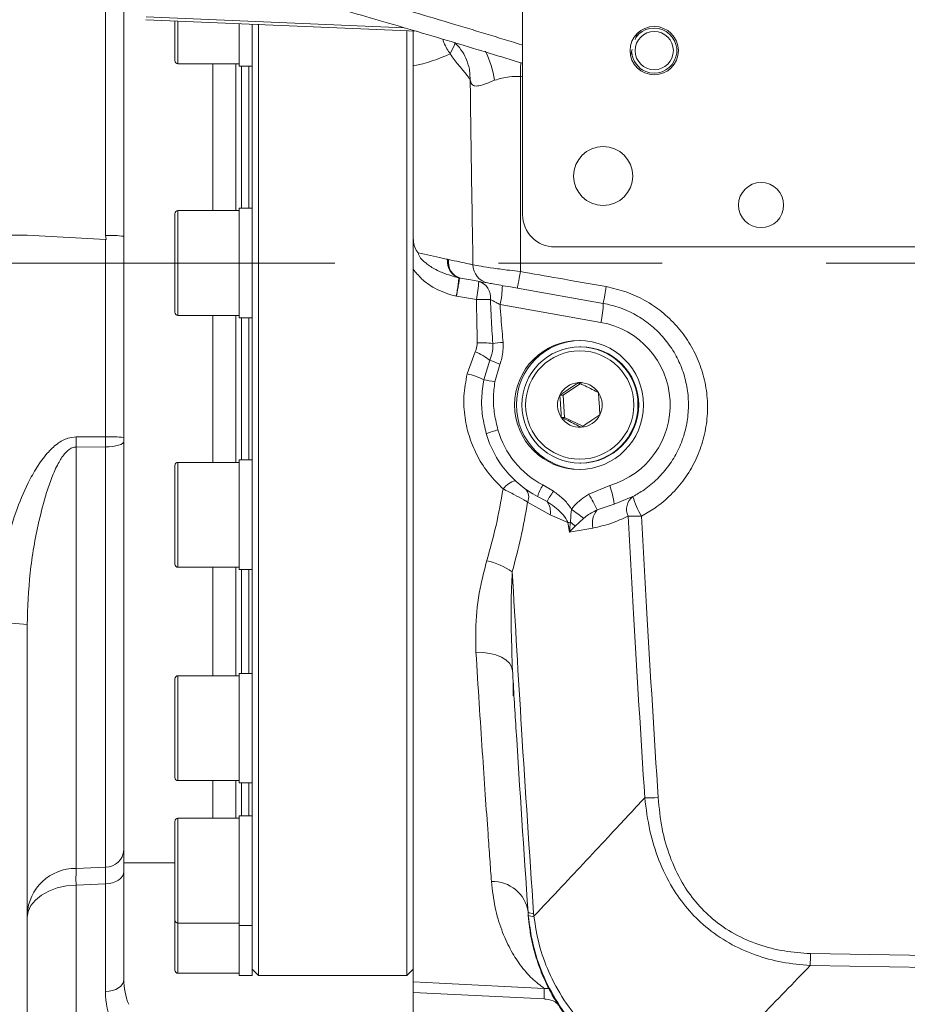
# Model space of a CAD drawing. Header units: millimetres. Extents: x 0 to 8410, y 0 to 5940.
# Tile 131 of 179: x 5280 to 5418, y 3963 to 4116. Entities that reach past the tile are written whole.
import ezdxf

# ---------------------------------------------------------------- set-up
doc = ezdxf.new("R2010")
doc.units = ezdxf.units.MM
doc.header["$LTSCALE"] = 10
doc.linetypes.add('CENTERX2', pattern=[20.32, 12.7, -2.54, 2.54, -2.54])

msp = doc.modelspace()

# ---------------------------------------------------------------- linework, layer by layer
at = {"color": 7, "linetype": 'Continuous', "lineweight": 0}
for p, q in [((5357.87, 4154.87), (5357.87, 4085.37)), ((5296, 4117.87), (5296, 4082.02)), ((5299.43, 4115.61), (5341.4, 4113.84)), ((5303.9, 4109.27), (5303.9, 4115.4)), ((5313.9, 4109.05), (5313.9, 4114.97)), ((5315.9, 4082.01), (5315.9, 4114.93)), ((5316.9, 4114.92), (5316.9, 4077.87)), ((5339.9, 3967.37), (5339.9, 4113.93)), ((5340.9, 4108.45), (5340.9, 4113.92)), ((5313.9, 4108.4), (5313.9, 4109.05)), ((5304.4, 4108.77), (5313.9, 4108.77)), ((5309.8, 4086.01), (5309.8, 4108.77)), ((5313.4, 4086.01), (5313.4, 4108.77)), ((5313.9, 4108.4), (5315.9, 4108.4)), ((5314.27, 4086.37), (5314.27, 4108.4)), ((5340.9, 4081.71), (5340.9, 4108.45)), ((5349.53, 4108.34), (5349.47, 4108.58)), ((5313.9, 4086.01), (5304.4, 4086.01)), ((5315.9, 4086.37), (5313.9, 4086.37)), ((5313.9, 4069.37), (5313.9, 4086.37)), ((5303.9, 4070.24), (5303.9, 4085.51)), ((5293.16, 4081.52), (5281, 4082.18)), ((5296, 4082.02), (5296, 4050.81)), ((5315.9, 4073.73), (5315.9, 4082.01)), ((5362.87, 4080.37), (5458.87, 4080.37)), ((5316.9, 4077.87), (5316.9, 3967.37)), ((5340.9, 3966.4), (5340.9, 4076.92)), ((5370.38, 4071.63), (5357.07, 4073.98)), ((5315.9, 4039.83), (5315.9, 4073.73)), ((5304.4, 4069.74), (5313.9, 4069.74)), ((5309.8, 4046.97), (5309.8, 4069.74)), ((5313.4, 4046.97), (5313.4, 4069.74)), ((5313.9, 4069.37), (5315.9, 4069.37)), ((5314.27, 4047.34), (5314.27, 4069.37)), ((5366.9, 4064.87), (5366.78, 4064.87)), ((5366.83, 4059.18), (5364.17, 4057.41)), ((5364.17, 4057.41), (5363.65, 4057.41)), ((5364.17, 4057.41), (5364.39, 4053.95)), ((5364.39, 4053.95), (5363.87, 4053.95)), ((5364.39, 4053.95), (5367.19, 4052.56)), ((5296, 4050.81), (5296, 4050.19)), ((5296, 4050.19), (5296, 3986.87)), ((5303.9, 4045.89), (5303.9, 4046.47)), ((5313.9, 4046.97), (5304.4, 4046.97)), ((5315.9, 4047.34), (5313.9, 4047.34)), ((5313.9, 4030.34), (5313.9, 4047.34)), ((5366.78, 4046.87), (5366.9, 4046.87)), ((5303.9, 4031.2), (5303.9, 4045.89)), ((5372.06, 4040.5), (5374.99, 4041.68)), ((5315.9, 4032.17), (5315.9, 4039.83)), ((5315.9, 4003.43), (5315.9, 4032.17)), ((5304.4, 4030.7), (5313.9, 4030.7)), ((5309.8, 4013.88), (5309.8, 4030.7)), ((5313.4, 4013.88), (5313.4, 4030.7)), ((5313.9, 4030.34), (5315.9, 4030.34)), ((5314.27, 4014.25), (5314.27, 4030.34)), ((5281, 4021.8), (5281, 3910.52)), ((5315.9, 4014.25), (5313.9, 4014.25)), ((5313.9, 3997.25), (5313.9, 4014.25)), ((5303.9, 4011.14), (5303.9, 4013.38)), ((5313.9, 4013.88), (5304.4, 4013.88)), ((5356.4, 4012.94), (5356.4, 4010.75)), ((5303.9, 3998.11), (5303.9, 4011.14)), ((5315.9, 3997.57), (5315.9, 4003.43)), ((5304.4, 3997.61), (5313.9, 3997.61)), ((5309.8, 3991.77), (5309.8, 3997.61)), ((5313.4, 3991.77), (5313.4, 3997.61)), ((5315.9, 3978.36), (5315.9, 3997.57)), ((5313.9, 3997.25), (5315.9, 3997.25)), ((5314.27, 3992.14), (5314.27, 3997.25)), ((5313.9, 3991.77), (5304.4, 3991.77)), ((5315.9, 3992.14), (5313.9, 3992.14)), ((5313.9, 3975.14), (5313.9, 3992.14)), ((5303.9, 3986.56), (5303.9, 3991.27)), ((5303.9, 3976), (5303.9, 3986.56)), ((5296, 3984.88), (5303.9, 3984.88)), ((5296, 3983.51), (5296, 3966.78)), ((5315.9, 3975.14), (5315.9, 3978.36)), ((5358.75, 3976.73), (5358.71, 3977.23)), ((5303.9, 3968.24), (5303.9, 3975.87)), ((5304.4, 3975.5), (5313.9, 3975.5)), ((5313.9, 3975.14), (5315.9, 3975.14)), ((5313.9, 3967.37), (5313.9, 3975.14)), ((5315.9, 3968.45), (5315.9, 3975.14)), ((5304.4, 3967.74), (5313.9, 3967.74)), ((5313.9, 3967.37), (5315.9, 3967.37)), ((5315.9, 3968.37), (5316.9, 3967.37)), ((5315.9, 3967.37), (5315.9, 3968.37)), ((5316.9, 3967.37), (5339.9, 3967.37)), ((5339.9, 3967.37), (5340.9, 3968.37)), ((5340.9, 3964.77), (5340.9, 3952.07))]:
    msp.add_line(p, q, dxfattribs=at)
at = {"color": 8, "linetype": 'Continuous', "lineweight": 0}
for p, q in [((5293.16, 4082.15), (5293.16, 4126.4)), ((5299.46, 4116.05), (5339.5, 4114.36)), ((5304.4, 4115.37), (5304.4, 4108.77)), ((5315.4, 4086.37), (5315.4, 4108.4)), ((5357.87, 4106.78), (5357.52, 4106.79)), ((5304.4, 4086.01), (5304.4, 4069.74)), ((5266, 4082.21), (5281, 4082.18)), ((5293.16, 4050.94), (5293.16, 4081.52)), ((5346.23, 4078.46), (5346.37, 4078.43)), ((5348.21, 4075.54), (5348.05, 4075.56)), ((5350.7, 4072.23), (5347.6, 4072.76)), ((5370.02, 4068.67), (5354.37, 4071.43)), ((5315.4, 4047.34), (5315.4, 4069.37)), ((5349.27, 4060.7), (5350.53, 4064.13)), ((5351.85, 4059.79), (5352.81, 4062.81)), ((5354.33, 4062.17), (5353.56, 4059.48)), ((5288.59, 4050.91), (5293.16, 4050.94)), ((5293.16, 4049.37), (5293.16, 4050.94)), ((5293.16, 4049.37), (5288.59, 4049.35)), ((5288.59, 4049.35), (5288.59, 3984)), ((5293.16, 3984.2), (5293.16, 4049.37)), ((5304.4, 4046.97), (5304.4, 4046.35)), ((5304.4, 4046.35), (5304.4, 4030.7)), ((5361.01, 4043.47), (5362.66, 4042.49)), ((5368.14, 4042.02), (5371.38, 4043.39)), ((5361.66, 4040.88), (5360.19, 4041.69)), ((5362.14, 4038.82), (5358.65, 4040.8)), ((5372.06, 4040.5), (5369.44, 4039.59)), ((5364.89, 4037.62), (5362.14, 4038.82)), ((5365.15, 4036.15), (5364.89, 4037.62)), ((5367.36, 4038.29), (5366.02, 4037.07)), ((5315.4, 4014.25), (5315.4, 4030.34)), ((5304.4, 4013.88), (5304.4, 4011.5)), ((5304.4, 4011.5), (5304.4, 3997.61)), ((5315.4, 3992.14), (5315.4, 3997.25)), ((5304.4, 3991.77), (5304.4, 3986.75)), ((5304.4, 3986.75), (5304.4, 3975.5)), ((5288.59, 3984), (5293.16, 3984.2)), ((5293.16, 3981.61), (5288.59, 3981.42)), ((5288.59, 3981.42), (5288.59, 3959.77)), ((5293.16, 3964.89), (5293.16, 3981.61)), ((5359.58, 3977.04), (5359.62, 3976.58)), ((5304.4, 3975.5), (5304.4, 3967.74)), ((5402.55, 3970.79), (5437.2, 3970.19)), ((5437.2, 3968.33), (5402.49, 3968.93)), ((5361.2, 3963.76), (5340.9, 3964.77))]:
    msp.add_line(p, q, dxfattribs=at)
at = {"color": 7, "linetype": 'CENTERX2', "lineweight": 0}
msp.add_line((4998.55, 4077.87), (5743.75, 4077.87), dxfattribs=at)
at = {"color": 7, "linetype": 'Continuous', "lineweight": 0, "flags": 128}
for points in [[(5375.62, 4113.46), (5375.47, 4112.96), (5375.35, 4112.57)], [(5374.89, 4110.97), (5374.74, 4110.42), (5374.63, 4110)]]:
    msp.add_lwpolyline(points, dxfattribs=at)
at = {"color": 8, "linetype": 'Continuous', "lineweight": 0, "flags": 128}
for points in [[(5346.65, 4110.32), (5347.29, 4111.7), (5347.39, 4112.08)], [(5357.52, 4106.79), (5357.56, 4108.09), (5357.58, 4108.99)], [(5349.74, 4106.35), (5349.61, 4107.96), (5349.53, 4108.34)], [(5357.52, 4106.79), (5357.52, 4096.88), (5357.52, 4076.56)], [(5357.52, 4076.56), (5357.43, 4076.04), (5357.34, 4075.55), (5357.27, 4075.1), (5357.2, 4074.72), (5357.14, 4074.4), (5357.1, 4074.17), (5357.08, 4074.02), (5357.07, 4073.98)], [(5293.16, 4049.37), (5293.72, 4049.4), (5294.26, 4049.45), (5294.75, 4049.53), (5295.18, 4049.63), (5295.53, 4049.75), (5295.79, 4049.89), (5295.95, 4050.03), (5296, 4050.19)], [(5368.77, 4036.79), (5365.69, 4036.25), (5365.15, 4036.15)], [(5356.3, 4014.69), (5356.16, 4015.28), (5355.82, 4015.83), (5355.29, 4016.33), (5354.59, 4016.76), (5353.74, 4017.1), (5352.78, 4017.35), (5351.73, 4017.5), (5350.63, 4017.54)], [(5293.16, 3981.61), (5293.72, 3981.67), (5294.26, 3981.79), (5294.75, 3981.97), (5295.18, 3982.2), (5295.53, 3982.49), (5295.79, 3982.81), (5295.95, 3983.15), (5296, 3983.51)], [(5288.59, 3981.42), (5287.09, 3981.28), (5285.65, 3980.97), (5284.34, 3980.48), (5283.2, 3979.85), (5282.27, 3979.1), (5281.57, 3978.24), (5281.15, 3977.32), (5281, 3976.37)], [(5293.16, 3964.89), (5293.72, 3964.94), (5294.26, 3965.06), (5294.75, 3965.24), (5295.18, 3965.47), (5295.53, 3965.76), (5295.79, 3966.08), (5295.95, 3966.42), (5296, 3966.78)], [(5340.9, 3966.4), (5344.9, 3966.21), (5361.23, 3965.4)]]:
    msp.add_lwpolyline(points, dxfattribs=at)
at = {"color": 7, "linetype": 'Continuous', "lineweight": 0}
for centre, radius in [((5378.29, 4110.82), 3.75), ((5378.29, 4110.82), 2.97), ((5370.37, 4091.37), 4.58), ((5394.87, 4086.87), 3.5), ((5366.63, 4055.87), 10), ((5366.77, 4055.87), 9), ((5366.74, 4055.86), 8.4)]:
    msp.add_circle(centre, radius, dxfattribs=at)
for centre, radius, start, end in [((5378.29, 4110.82), 3.5, 247.8401, 143.5512), ((5378.29, 4110.82), 3.5, 184.7986, 247.8401), ((5304.4, 4109.27), 0.5, 180, 270), ((5304.4, 4085.51), 0.5, 90, 180), ((5362.87, 4085.37), 5, 180, 270), ((5304.4, 4070.24), 0.5, 180, 270), ((5366.91, 4055.87), 10, 90.0602, 269.9398), ((5366.89, 4055.87), 9, 270.0622, 89.9378), ((5366.75, 4055.88), 3.46, 93.6943, 153.7257), ((5366.75, 4055.88), 3.46, 33.619, 93.6668), ((5366.76, 4055.87), 3.47, 153.7077, 213.6307), ((5366.74, 4055.87), 3.47, 333.7072, 33.6315), ((5366.75, 4055.86), 3.46, 213.6216, 273.6677), ((5366.75, 4055.87), 3.46, 273.6943, 333.7256), ((5367.6, 4055.87), 16, 196.0577, 242.3874), ((5304.4, 4046.47), 0.5, 90, 180), ((5304.4, 4031.2), 0.5, 180, 270), ((5304.4, 4013.38), 0.5, 90, 180), ((5304.4, 3998.11), 0.5, 180, 270), ((5304.4, 3991.27), 0.5, 90, 180), ((5304.4, 3976), 0.5, 180, 270), ((5304.4, 3968.24), 0.5, 180, 270), ((5306, 3966.78), 10, 180, 202.6703)]:
    msp.add_arc(centre, radius, start, end, dxfattribs=at)
at = {"color": 8, "linetype": 'Continuous', "lineweight": 0}
for centre, radius, start, end in [((5338.73, 4104.04), 14.95, 8.3954, 26.5507), ((5335.56, 4134.68), 26.77, 281.5225, 294.4838), ((5293.85, 4065.76), 16.41, 82.4437, 92.3945), ((5348.85, 4078.07), 2.64, 171.5728, 250.0159), ((5348.88, 4078.1), 2.67, 172.4117, 251.8523), ((5348.96, 4078.04), 2.61, 171.4058, 253.4563), ((5353.04, 4077.6), 2.87, 179.6329, 258.6423), ((5348.59, 4078.61), 3.09, 258.0216, 260.005), ((5334.86, 4075.71), 16.22, 347.6043, 357.608), ((5350.32, 4072.58), 2.57, 352.1505, 73.1379), ((5340.23, 4074.67), 14.51, 347.0887, 358.8659), ((5125.82, 4116.81), 248.7, 349.533, 350.1389), ((5351.69, 4031.1), 41.14, 88.3605, 91.3743), ((5355.88, 4071.92), 14.51, 347.0896, 358.865), ((5367.76, 4055.87), 13, 286.1759, 80), ((5351.35, 4049.35), 16.18, 83.296, 91.8122), ((5376.77, 3823.27), 243.29, 95.1736, 95.5521), ((5344.99, 4051.96), 13.37, 54.2089, 65.5321), ((5375.06, 4113.6), 55.45, 246.34, 248.0457), ((5347.4, 4051.31), 9.56, 62.3256, 78.7501), ((5371.81, 4168.1), 110.14, 259.5559, 260.4631), ((5195.89, 4050.13), 92.7, 359.5161, 0.4839), ((5293.85, 4034.52), 16.43, 82.4517, 92.3865), ((5362.5, 4020.98), 32.15, 105.2393, 108.6251), ((5367.5, 4055.87), 14, 196.0577, 242.3874), ((5357.49, 4040.99), 3.22, 103.4685, 144.7252), ((5370.09, 4038.17), 10.51, 149.7772, 160.4416), ((5357.43, 4038.58), 14.76, 7.5014, 19.011), ((5356.96, 4041.56), 1.86, 335.8553, 44.97), ((5376.64, 4032.74), 17.05, 145.0957, 151.479), ((5342.57, 4026.76), 29.78, 25.5226, 30.8327), ((5376.44, 4039.71), 2.44, 126.5007, 205.8208), ((5386.53, 4044.95), 12, 195.8303, 211.6662), ((5359.65, 4039.33), 2.54, 348.4738, 37.6328), ((5330.17, 3990.03), 60.92, 52.3814, 54.5855), ((5371.99, 4037.5), 3.29, 140.5966, 192.4768), ((5375.26, 4056.86), 18.24, 266.7875, 273.3177), ((5382.92, 3943.57), 95.77, 100.5948, 100.8566), ((5362.07, 4033.38), 5.41, 43.0737, 53.1388), ((5349.44, 4019.65), 12.41, 56.6281, 76.5708), ((5277.41, 3994.66), 27.38, 82.4493, 92.3879), ((5377.64, 4013.28), 18.33, 267.44, 273.9347), ((5293.18, 3987.03), 2.83, 269.6712, 356.748), ((5288.54, 3976.46), 7.55, 89.6672, 176.7421), ((5353.29, 3976.48), 5.48, 8.3898, 92.6033), ((5359.4, 3978.3), 1.27, 237.0923, 277.9743), ((5359.4, 3977.97), 1.41, 242.562, 278.8293), ((5752.68, 3958.69), 350.33, 178.0211, 178.3249), ((5341.7, 3965), 19.53, 356.3791, 1.1772), ((5306.16, 3964.89), 13, 180, 202.6703)]:
    msp.add_arc(centre, radius, start, end, dxfattribs=at)
at = {"color": 7, "linetype": 'Continuous', "lineweight": 0}
msp.add_ellipse((5293, 4081.4), major_axis=(3, -0.16), ratio=0.042661, start_param=1.483591, end_param=1.520674, dxfattribs=at)
for points, knots in [([(5357.87, 4144.04), (5355.65, 4144.71), (5350.56, 4146.24), (5342.92, 4148.47), (5335.29, 4150.63), (5328.64, 4152.46), (5321.3, 4154.4), (5312.74, 4156.56), (5302.43, 4158.97), (5292.48, 4161.05), (5283.42, 4162.71), (5275.82, 4163.91), (5269.27, 4164.79), (5263.35, 4165.45), (5257.32, 4165.99), (5250.48, 4166.42), (5241.09, 4166.69), (5229.77, 4166.41), (5217.23, 4165.19), (5205.3, 4163.19), (5193.74, 4160.4), (5184.74, 4157.51), (5178.16, 4155.01), (5174.11, 4153.34), (5170.61, 4151.78), (5167.74, 4150.41), (5165.28, 4149.19), (5162.9, 4147.96), (5160.13, 4146.46), (5156.84, 4144.58), (5153.19, 4142.36), (5149.49, 4139.94), (5145.91, 4137.44), (5141.85, 4134.41), (5137.4, 4130.82), (5132.54, 4126.49), (5127.7, 4121.73), (5123.64, 4117.26), (5120.3, 4113.21), (5117.68, 4109.79), (5115.09, 4106.13), (5112.56, 4102.25), (5110.25, 4098.33), (5108.33, 4094.76), (5106.84, 4091.73), (5105.7, 4089.24), (5104.79, 4087.11), (5104.06, 4085.28), (5103.37, 4083.48), (5102.63, 4081.41), (5101.78, 4078.82), (5100.88, 4075.76), (5099.82, 4071.57), (5098.8, 4066.45), (5098, 4060.54), (5097.57, 4054.79), (5097.45, 4049.86), (5097.52, 4045.87), (5097.65, 4042.88), (5097.81, 4040.33), (5098, 4038.11), (5098.23, 4035.87), (5098.54, 4033.27), (5098.98, 4030.15), (5099.64, 4026.21), (5100.54, 4021.69), (5101.7, 4016.78), (5102.99, 4011.99), (5104.36, 4007.44), (5105.64, 4003.6), (5106.73, 4000.54), (5107.59, 3998.23), (5108.36, 3996.24), (5109.1, 3994.39), (5110.04, 3992.1), (5110.94, 3989.95), (5111.63, 3988.43), (5111.81, 3988.01)], [0, 0, 0, 0, 0.015064, 0.034499, 0.051693, 0.066653, 0.079388, 0.101151, 0.124245, 0.148636, 0.1678, 0.184911, 0.199533, 0.211751, 0.22469, 0.240094, 0.257975, 0.288548, 0.318134, 0.346652, 0.375475, 0.405427, 0.417739, 0.429292, 0.439226, 0.44754, 0.454237, 0.460826, 0.468803, 0.479181, 0.491109, 0.503217, 0.515129, 0.526843, 0.545068, 0.562817, 0.581781, 0.602899, 0.614816, 0.627317, 0.640399, 0.654058, 0.668028, 0.680588, 0.689967, 0.698095, 0.704979, 0.710627, 0.715665, 0.722107, 0.730192, 0.739905, 0.750415, 0.76877, 0.786608, 0.803944, 0.820365, 0.830529, 0.839329, 0.846775, 0.852983, 0.858837, 0.866401, 0.875666, 0.886093, 0.900763, 0.915081, 0.929049, 0.942671, 0.955186, 0.962972, 0.969821, 0.975738, 0.980737, 0.986321, 0.996226, 1, 1, 1, 1]), ([(5133.84, 4104.78), (5133.92, 4104.88), (5134.62, 4105.74), (5136.07, 4107.41), (5138.38, 4109.97), (5141.17, 4112.83), (5144.44, 4115.95), (5148, 4119.07), (5151.67, 4122.03), (5155.25, 4124.71), (5159.28, 4127.5), (5163.67, 4130.29), (5168.39, 4133), (5172.4, 4135.11), (5175.85, 4136.79), (5179.06, 4138.26), (5182.7, 4139.81), (5187.01, 4141.49), (5192, 4143.24), (5197.71, 4145), (5204.05, 4146.65), (5210.68, 4148.06), (5217.67, 4149.23), (5224.59, 4150.06), (5231.27, 4150.57), (5237, 4150.79), (5241.35, 4150.82), (5244.84, 4150.77), (5248.02, 4150.68), (5251.89, 4150.5), (5256.49, 4150.2), (5261.97, 4149.71), (5268.39, 4148.98), (5275.79, 4147.94), (5284.09, 4146.55), (5293.29, 4144.77), (5303.42, 4142.55), (5314.23, 4139.93), (5325.7, 4136.92), (5337.79, 4133.53), (5348.6, 4130.36), (5355.38, 4128.29), (5357.87, 4127.53)], [0, 0, 0, 0, 0.002058, 0.017378, 0.034914, 0.055941, 0.079479, 0.104547, 0.128284, 0.150494, 0.171167, 0.20053, 0.226215, 0.249013, 0.264552, 0.279824, 0.297834, 0.318688, 0.342389, 0.368444, 0.397263, 0.42722, 0.454737, 0.486032, 0.513134, 0.536025, 0.554684, 0.564769, 0.577014, 0.592011, 0.609789, 0.630388, 0.655374, 0.683665, 0.715343, 0.750496, 0.789204, 0.831529, 0.874787, 0.921321, 0.971125, 1, 1, 1, 1]), ([(5357.92, 4121.9), (5356.09, 4122.47), (5350.82, 4124.08), (5342.52, 4126.55), (5333.44, 4129.18), (5325.58, 4131.38), (5317.72, 4133.5), (5309.26, 4135.67), (5299.63, 4137.97), (5290.68, 4139.91), (5282.66, 4141.46), (5276.01, 4142.61), (5269.99, 4143.52), (5264.75, 4144.21), (5259.94, 4144.76), (5255.05, 4145.22), (5249.57, 4145.61), (5243.02, 4145.9), (5235.72, 4145.95), (5228.03, 4145.66), (5220.58, 4145.04), (5212.66, 4144.02), (5204.23, 4142.49), (5195.22, 4140.29), (5187.9, 4138.03), (5182.18, 4135.96), (5178.18, 4134.37), (5174.6, 4132.83), (5171.6, 4131.44), (5169.13, 4130.24), (5166.9, 4129.11), (5164.5, 4127.84), (5161.62, 4126.23), (5158.32, 4124.27), (5154.88, 4122.09), (5151.48, 4119.78), (5147.64, 4117), (5143.45, 4113.7), (5138.94, 4109.8), (5134.5, 4105.57), (5130.6, 4101.44), (5127.16, 4097.41), (5124.22, 4093.66), (5121.3, 4089.57), (5118.5, 4085.2), (5116.09, 4080.95), (5114.15, 4077.14), (5112.69, 4074), (5111.6, 4071.42), (5110.7, 4069.15), (5109.79, 4066.69), (5108.71, 4063.49), (5107.4, 4059.01), (5106.15, 4053.68), (5105.17, 4047.97), (5104.56, 4042.65), (5104.27, 4038.06), (5104.18, 4034.21), (5104.2, 4031.1), (5104.29, 4028.42), (5104.41, 4026.22), (5104.55, 4024.16), (5104.74, 4021.88), (5105.05, 4019.01), (5105.48, 4015.69), (5106.22, 4010.92), (5107.32, 4005.19), (5108.78, 3998.9), (5110.19, 3993.56), (5111.36, 3989.48), (5112.28, 3986.44), (5112.97, 3984.26), (5113.65, 3982.13), (5114.47, 3979.68), (5115.53, 3976.56), (5117.01, 3972.41), (5118.94, 3967.25), (5121.37, 3961.08), (5124.22, 3954.18), (5126.36, 3949.31), (5127.48, 3946.77)], [0, 0, 0, 0, 0.0117983, 0.0338149, 0.0531759, 0.0698976, 0.0840046, 0.1033548, 0.1237063, 0.1451638, 0.1601266, 0.1745211, 0.187237, 0.1983038, 0.207782, 0.2177576, 0.2294386, 0.2428143, 0.2597888, 0.2767389, 0.2933046, 0.3094911, 0.330558, 0.3520305, 0.3742435, 0.3851766, 0.3960847, 0.4057454, 0.4139522, 0.4207035, 0.4263047, 0.4327691, 0.4413011, 0.4513226, 0.4621806, 0.4728473, 0.4833087, 0.4995228, 0.5152055, 0.5312654, 0.5493903, 0.5618483, 0.5751178, 0.5891879, 0.6040459, 0.6189636, 0.630687, 0.6405435, 0.6485491, 0.6547184, 0.661403, 0.6710406, 0.6835563, 0.7014293, 0.7179766, 0.7332329, 0.7472141, 0.7571609, 0.7658704, 0.7733523, 0.7796291, 0.7842743, 0.7905903, 0.7985732, 0.8081958, 0.8180814, 0.8381817, 0.8555826, 0.8702972, 0.8826217, 0.8896252, 0.8956609, 0.9008639, 0.9074501, 0.9161976, 0.9270904, 0.9422907, 0.9595572, 0.9788238, 1, 1, 1, 1]), ([(5136.31, 3951), (5135.31, 3953.25), (5133.42, 3957.5), (5130.91, 3963.49), (5128.82, 3968.72), (5127.13, 3973.17), (5125.79, 3976.83), (5124.78, 3979.71), (5124.02, 3981.92), (5123.39, 3983.81), (5122.53, 3986.45), (5121.36, 3990.19), (5120.06, 3994.67), (5118.92, 3998.9), (5117.96, 4002.78), (5117.04, 4006.82), (5116.2, 4010.99), (5115.46, 4015.27), (5114.9, 4019.25), (5114.5, 4022.85), (5114.26, 4025.78), (5114.11, 4028.32), (5114, 4030.97), (5113.97, 4034.23), (5114.07, 4038.02), (5114.37, 4042.31), (5114.89, 4046.65), (5115.6, 4050.84), (5116.41, 4054.56), (5117.3, 4057.97), (5118.28, 4061.2), (5119.35, 4064.35), (5120.56, 4067.48), (5121.97, 4070.75), (5123.65, 4074.26), (5125.7, 4078.09), (5128.21, 4082.24), (5131.04, 4086.4), (5133.96, 4090.23), (5136.5, 4093.26), (5138.54, 4095.55), (5140.23, 4097.34), (5141.98, 4099.13), (5144.07, 4101.15), (5146.53, 4103.41), (5149.37, 4105.85), (5152.6, 4108.45), (5156.21, 4111.14), (5159.94, 4113.7), (5163.46, 4115.94), (5166.54, 4117.76), (5169.08, 4119.17), (5171.06, 4120.23), (5172.61, 4121.02), (5174.07, 4121.75), (5175.73, 4122.55), (5177.77, 4123.5), (5180.57, 4124.74), (5184.25, 4126.25), (5188.76, 4127.93), (5193.69, 4129.56), (5198.89, 4131.07), (5204.85, 4132.55), (5211.64, 4133.92), (5219.35, 4135.06), (5227.35, 4135.82), (5235.61, 4136.17), (5243.73, 4136.09), (5251.44, 4135.69), (5258.33, 4135.08), (5264.03, 4134.43), (5268.63, 4133.81), (5272.6, 4133.21), (5276.9, 4132.51), (5282.06, 4131.59), (5288.23, 4130.39), (5295.44, 4128.85), (5303.69, 4126.94), (5312.99, 4124.62), (5323.28, 4121.87), (5334.56, 4118.68), (5346.19, 4115.25), (5354.07, 4112.84), (5357.87, 4111.68)], [0, 0, 0, 0, 0.019575, 0.037026, 0.052283, 0.065299, 0.075886, 0.084257, 0.090401, 0.095231, 0.100696, 0.113464, 0.127915, 0.139763, 0.150485, 0.161939, 0.175238, 0.187203, 0.199761, 0.210528, 0.219251, 0.22597, 0.233341, 0.24319, 0.255473, 0.267936, 0.282852, 0.295984, 0.307555, 0.318557, 0.329102, 0.339213, 0.349648, 0.360462, 0.372308, 0.385755, 0.400619, 0.416766, 0.43157, 0.444033, 0.452165, 0.458832, 0.465737, 0.474199, 0.484223, 0.494691, 0.506452, 0.519503, 0.532696, 0.54417, 0.553898, 0.561882, 0.567667, 0.571988, 0.575806, 0.580654, 0.586551, 0.593496, 0.604651, 0.617306, 0.630377, 0.643814, 0.657618, 0.675395, 0.69377, 0.712767, 0.731279, 0.750227, 0.767301, 0.78248, 0.795726, 0.804749, 0.81266, 0.821747, 0.832886, 0.84638, 0.8621, 0.8801, 0.900434, 0.923151, 0.947812, 0.974811, 1, 1, 1, 1]), ([(5150.32, 3955.56), (5149.31, 3957.91), (5147.43, 3962.28), (5144.99, 3968.32), (5143.04, 3973.35), (5141.61, 3977.19), (5140.61, 3979.96), (5139.96, 3981.78), (5139.48, 3983.17), (5139.04, 3984.44), (5138.55, 3985.91), (5137.82, 3988.09), (5136.85, 3991.09), (5135.71, 3994.76), (5134.52, 3998.8), (5133.43, 4002.76), (5132.46, 4006.55), (5131.6, 4010.17), (5130.82, 4013.77), (5130.09, 4017.61), (5129.45, 4021.45), (5128.95, 4025.15), (5128.61, 4028.36), (5128.41, 4030.8), (5128.29, 4032.83), (5128.2, 4034.87), (5128.14, 4037.38), (5128.17, 4040.35), (5128.33, 4044.14), (5128.71, 4048.31), (5129.33, 4052.51), (5130.03, 4056.11), (5130.81, 4059.34), (5131.68, 4062.38), (5132.66, 4065.37), (5133.81, 4068.43), (5135.19, 4071.68), (5136.89, 4075.22), (5139, 4079.1), (5141.56, 4083.24), (5144.4, 4087.27), (5147.2, 4090.82), (5149.53, 4093.53), (5151.37, 4095.54), (5152.93, 4097.16), (5154.61, 4098.84), (5156.63, 4100.75), (5159.07, 4102.94), (5161.99, 4105.39), (5165.46, 4108.08), (5169.25, 4110.78), (5173.05, 4113.25), (5176.47, 4115.29), (5179.29, 4116.86), (5181.48, 4118.01), (5183.24, 4118.9), (5185, 4119.76), (5187.14, 4120.75), (5189.99, 4122), (5193.59, 4123.46), (5197.86, 4125.03), (5202.52, 4126.55), (5207.42, 4127.95), (5213.01, 4129.31), (5219.36, 4130.56), (5226.54, 4131.59), (5233.95, 4132.24), (5241.57, 4132.51), (5249.04, 4132.39), (5256.13, 4131.98), (5262.48, 4131.4), (5267.72, 4130.78), (5271.99, 4130.2), (5275.78, 4129.63), (5279.98, 4128.94), (5285.04, 4128.03), (5291.05, 4126.85), (5298.04, 4125.35), (5306.03, 4123.49), (5315.03, 4121.22), (5325.01, 4118.54), (5335.95, 4115.43), (5347, 4112.17), (5354.42, 4109.9), (5357.87, 4108.85)], [0, 0, 0, 0, 0.0205237, 0.0381816, 0.0528931, 0.0646118, 0.0719668, 0.0772886, 0.0806918, 0.0841912, 0.0885168, 0.0936683, 0.1034295, 0.1150807, 0.126341, 0.1395566, 0.1506473, 0.1605677, 0.1724022, 0.1834084, 0.1957693, 0.2077751, 0.217722, 0.2256258, 0.2306449, 0.2368488, 0.2447748, 0.2544183, 0.2650825, 0.2810633, 0.2948405, 0.3064583, 0.3171938, 0.3276755, 0.337799, 0.3485447, 0.3601411, 0.3728725, 0.3874247, 0.4036125, 0.4205565, 0.4351441, 0.4470657, 0.4545384, 0.4608474, 0.468167, 0.4767432, 0.4865771, 0.4983792, 0.5115901, 0.5261742, 0.5399328, 0.5514968, 0.5608701, 0.5677066, 0.5726187, 0.5776384, 0.5842227, 0.5923661, 0.6035018, 0.6162149, 0.629326, 0.642757, 0.6565019, 0.6741184, 0.6922494, 0.7109432, 0.7289372, 0.7473896, 0.7640617, 0.7788971, 0.7918191, 0.8005799, 0.8085543, 0.8181447, 0.829737, 0.8436656, 0.8598193, 0.878287, 0.8991611, 0.9225149, 0.9479056, 0.9757332, 1, 1, 1, 1]), ([(5347.26, 4112.08), (5347.35, 4112), (5347.85, 4111.61), (5348.55, 4110.67), (5349.19, 4109.52), (5349.38, 4108.81), (5349.44, 4108.56)], [0, 0, 0, 0, 0.0851508, 0.4564641, 0.8062036, 1, 1, 1, 1]), ([(5293.27, 4081.51), (5293.24, 4081.7), (5293.2, 4081.92), (5293.16, 4082.13), (5293.16, 4082.15)], [0, 0, 0, 0, 0.902972, 1, 1, 1, 1]), ([(5340.9, 4081.71), (5340.93, 4081.34), (5340.98, 4080.59), (5341.34, 4079.85), (5341.6, 4079.52), (5341.66, 4079.45), (5341.66, 4079.45)], [0, 0, 0, 0, 0.440526, 0.88337, 0.995346, 1, 1, 1, 1]), ([(5340.9, 4076.92), (5340.9, 4077.48), (5340.9, 4078.53), (5340.9, 4080.13), (5340.9, 4081.17), (5340.9, 4081.71)], [0, 0, 0, 0, 0.346258, 0.662678, 1, 1, 1, 1]), ([(5352.47, 4074.79), (5351.93, 4074.88), (5350.82, 4075.08), (5349.09, 4075.38), (5348.21, 4075.54)], [0, 0, 0, 0, 0.493245, 1, 1, 1, 1]), ([(5357.07, 4073.98), (5356.71, 4074.04), (5355.81, 4074.2), (5354.45, 4074.44), (5353.18, 4074.66), (5352.71, 4074.74), (5352.47, 4074.79)], [0, 0, 0, 0, 0.181213, 0.4545664, 0.7272796, 1, 1, 1, 1]), ([(5374.99, 4041.68), (5375.57, 4042.01), (5376.94, 4042.78), (5378.85, 4044.39), (5380.63, 4046.44), (5382.04, 4048.8), (5383.03, 4051.33), (5383.57, 4054.01), (5383.66, 4056.71), (5383.29, 4059.41), (5382.48, 4061.97), (5381.24, 4064.38), (5379.64, 4066.52), (5377.69, 4068.39), (5375.47, 4069.88), (5373.01, 4071.03), (5371.27, 4071.43), (5370.38, 4071.63)], [0, 0, 0, 0, 0.0506, 0.117987, 0.187355, 0.254954, 0.324515, 0.391967, 0.461352, 0.528343, 0.597238, 0.663654, 0.731962, 0.798037, 0.866016, 0.932043, 1, 1, 1, 1]), ([(5363.65, 4057.41), (5364.07, 4057.68), (5364.79, 4058.15), (5365.81, 4058.84), (5366.31, 4059.18), (5366.53, 4059.33)], [0, 0, 0, 0, 0.439123, 0.751368, 1, 1, 1, 1]), ([(5366.53, 4059.33), (5366.71, 4059.24), (5367.21, 4059), (5368.13, 4058.55), (5369, 4058.11), (5369.47, 4057.87), (5369.63, 4057.79)], [0, 0, 0, 0, 0.179576, 0.50265, 0.837135, 1, 1, 1, 1]), ([(5363.87, 4053.95), (5363.85, 4054.45), (5363.81, 4055.29), (5363.72, 4056.52), (5363.67, 4057.14), (5363.65, 4057.41)], [0, 0, 0, 0, 0.4391315, 0.75138, 1, 1, 1, 1]), ([(5369.63, 4057.79), (5369.67, 4057.3), (5369.74, 4056.45), (5369.81, 4055.22), (5369.84, 4054.61), (5369.85, 4054.33)], [0, 0, 0, 0, 0.439114, 0.751373, 1, 1, 1, 1]), ([(5366.97, 4052.41), (5366.81, 4052.49), (5366.34, 4052.73), (5365.47, 4053.17), (5364.55, 4053.62), (5364.05, 4053.86), (5363.87, 4053.95)], [0, 0, 0, 0, 0.162865, 0.497342, 0.82042, 1, 1, 1, 1]), ([(5369.85, 4054.33), (5369.45, 4054.06), (5368.76, 4053.59), (5367.73, 4052.91), (5367.2, 4052.57), (5366.97, 4052.41)], [0, 0, 0, 0, 0.439125, 0.751388, 1, 1, 1, 1]), ([(5358.71, 3977.23), (5358.07, 3986.76), (5357.23, 3999.24), (5356.48, 4011.73), (5356.3, 4014.69)], [0, 0, 0, 0, 0.762951, 1, 1, 1, 1]), ([(5296, 3986.87), (5296, 3986.71), (5296, 3986.21), (5296, 3985.14), (5296, 3984.06), (5296, 3983.51)], [0, 0, 0, 0, 0.188009, 0.588194, 1, 1, 1, 1]), ([(5358.71, 3977.15), (5358.71, 3977.13), (5358.72, 3977.02), (5358.72, 3976.94), (5358.74, 3976.79), (5358.75, 3976.57), (5358.77, 3976.33), (5358.81, 3975.93), (5358.87, 3975.36), (5358.99, 3974.53), (5359.2, 3973.25), (5359.64, 3971.24), (5360.45, 3968.63), (5361.61, 3965.93), (5362.94, 3963.5), (5364.39, 3961.32), (5366.08, 3959.21), (5368, 3957.21), (5370.14, 3955.36), (5372.47, 3953.71), (5374.97, 3952.28), (5377.6, 3951.09), (5380.35, 3950.15), (5383.18, 3949.5), (5385.46, 3949.14), (5386.79, 3949.11), (5387.15, 3949.1)], [0, 0, 0, 0, 0.018998, 0.144223, 0.201675, 0.222615, 0.237578, 0.247299, 0.257828, 0.272141, 0.293128, 0.326591, 0.381251, 0.437674, 0.481781, 0.52794, 0.575916, 0.62503, 0.674898, 0.725274, 0.776005, 0.826987, 0.87815, 0.929445, 0.980833, 1, 1, 1, 1]), ([(5340.9, 3964.77), (5340.9, 3964.97), (5340.9, 3965.38), (5340.9, 3965.89), (5340.9, 3966.27), (5340.9, 3966.36), (5340.9, 3966.4)], [0, 0, 0, 0, 0.249743, 0.499433, 0.749367, 1, 1, 1, 1]), ([(5361.23, 3965.4), (5361.39, 3965.39), (5361.66, 3965.39), (5361.92, 3965.3), (5362.02, 3965.26)], [0, 0, 0, 0, 0.597235, 1, 1, 1, 1])]:
    msp.add_open_spline(points, degree=3, knots=knots, dxfattribs=at)
at = {"color": 8, "linetype": 'Continuous', "lineweight": 0}
for points, knots in [([(5346.65, 4110.32), (5346.29, 4110.83), (5345.85, 4111.48), (5345.54, 4112.41), (5345.48, 4112.6)], [0, 0, 0, 0, 0.8061874, 1, 1, 1, 1]), ([(5349.74, 4106.35), (5349.55, 4106.62), (5349.17, 4107.15), (5347.99, 4108.46), (5347.07, 4109.73), (5346.65, 4110.32)], [0, 0, 0, 0, 0.344564, 0.699788, 1, 1, 1, 1]), ([(5353.52, 4106.22), (5353.35, 4106.16), (5352.54, 4105.84), (5351.45, 4105.39), (5350.61, 4105.29), (5350.11, 4105.46), (5349.84, 4105.79), (5349.76, 4106.22), (5349.74, 4106.35)], [0, 0, 0, 0, 0.085648, 0.403101, 0.621354, 0.696727, 0.902813, 1, 1, 1, 1]), ([(5349.74, 4106.35), (5349.8, 4101.56), (5349.93, 4091.97), (5350.09, 4082.4), (5350.17, 4077.62)], [0, 0, 0, 0, 0.4998, 1, 1, 1, 1]), ([(5357.52, 4106.79), (5356.95, 4106.8), (5355.5, 4106.83), (5354.27, 4106.45), (5353.52, 4106.22)], [0, 0, 0, 0, 0.397816, 1, 1, 1, 1]), ([(5341.66, 4079.45), (5342.96, 4079.16), (5344.6, 4078.81), (5345.96, 4078.52), (5346.23, 4078.46)], [0, 0, 0, 0, 0.794679, 1, 1, 1, 1]), ([(5341.66, 4079.45), (5341.7, 4079.31), (5341.83, 4078.86), (5342.56, 4078.05), (5343.82, 4077.15), (5345.69, 4076.19), (5347.12, 4075.81), (5347.95, 4075.58)], [0, 0, 0, 0, 0.053839, 0.17384, 0.408707, 0.660723, 1, 1, 1, 1]), ([(5346.37, 4078.43), (5346.96, 4078.3), (5348.15, 4078.05), (5349.37, 4077.79), (5349.95, 4077.66), (5350.17, 4077.62)], [0, 0, 0, 0, 0.380547, 0.767106, 1, 1, 1, 1]), ([(5347.6, 4072.76), (5347.52, 4072.78), (5346.35, 4073.02), (5344.43, 4073.76), (5342.25, 4075.24), (5341.32, 4076.41), (5340.9, 4076.92)], [0, 0, 0, 0, 0.030188, 0.445256, 0.755931, 1, 1, 1, 1]), ([(5350.17, 4077.62), (5350.55, 4077.54), (5351.3, 4077.38), (5353.33, 4077.08), (5355.5, 4076.79), (5356.95, 4076.63), (5357.52, 4076.56)], [0, 0, 0, 0, 0.2734274, 0.5466781, 0.8196829, 1, 1, 1, 1]), ([(5347.6, 4072.76), (5347.6, 4072.78), (5347.62, 4072.91), (5347.7, 4073.38), (5347.82, 4074.13), (5347.92, 4074.9), (5347.97, 4075.45), (5347.95, 4075.54), (5347.95, 4075.58)], [0, 0, 0, 0, 0.011363, 0.09226, 0.319451, 0.546537, 0.77328, 1, 1, 1, 1]), ([(5348.05, 4075.56), (5348.05, 4075.54), (5348.07, 4075.47), (5348.01, 4075.05), (5347.9, 4074.34), (5347.75, 4073.54), (5347.65, 4073), (5347.6, 4072.78), (5347.6, 4072.76)], [0, 0, 0, 0, 0.16733, 0.394243, 0.621183, 0.848159, 0.988644, 1, 1, 1, 1]), ([(5357.52, 4076.56), (5359.49, 4076.22), (5363.93, 4075.43), (5368.37, 4074.65), (5370.85, 4074.22)], [0, 0, 0, 0, 0.443472, 1, 1, 1, 1]), ([(5370.85, 4074.22), (5371.88, 4073.98), (5373.96, 4073.51), (5376.87, 4072.16), (5379.51, 4070.38), (5381.83, 4068.18), (5383.74, 4065.62), (5385.21, 4062.78), (5386.18, 4059.72), (5386.63, 4056.53), (5386.52, 4053.31), (5385.88, 4050.14), (5384.71, 4047.12), (5383.04, 4044.33), (5380.92, 4041.88), (5378.65, 4039.97), (5377.01, 4039.04), (5376.32, 4038.65)], [0, 0, 0, 0, 0.067137, 0.134274, 0.201381, 0.268491, 0.335846, 0.403205, 0.471072, 0.538939, 0.607255, 0.675569, 0.744081, 0.812591, 0.880972, 0.949351, 1, 1, 1, 1]), ([(5350.84, 4065.52), (5350.82, 4066.53), (5350.77, 4068.76), (5350.73, 4071), (5350.7, 4072.23)], [0, 0, 0, 0, 0.452998, 1, 1, 1, 1]), ([(5354.37, 4071.43), (5354.33, 4071.45), (5354.06, 4071.59), (5353.59, 4071.85), (5353.13, 4072.09), (5352.92, 4072.2), (5352.87, 4072.22)], [0, 0, 0, 0, 0.066346, 0.480884, 0.871927, 1, 1, 1, 1]), ([(5353.24, 4065.42), (5353.16, 4066.75), (5353.02, 4069.02), (5352.91, 4071.29), (5352.87, 4072.22)], [0, 0, 0, 0, 0.586696, 1, 1, 1, 1]), ([(5354.37, 4071.43), (5354.47, 4070.04), (5354.61, 4068.08), (5354.79, 4066.13), (5354.84, 4065.57)], [0, 0, 0, 0, 0.713435, 1, 1, 1, 1]), ([(5350.53, 4064.13), (5350.58, 4064.25), (5350.78, 4064.68), (5350.81, 4065.16), (5350.84, 4065.52)], [0, 0, 0, 0, 0.256122, 1, 1, 1, 1]), ([(5352.81, 4062.81), (5353.01, 4063.42), (5353.28, 4064.27), (5353.25, 4065.16), (5353.24, 4065.42)], [0, 0, 0, 0, 0.708973, 1, 1, 1, 1]), ([(5354.84, 4065.57), (5354.84, 4064.74), (5354.84, 4063.58), (5354.45, 4062.49), (5354.33, 4062.17)], [0, 0, 0, 0, 0.706177, 1, 1, 1, 1]), ([(5354.85, 4042.86), (5354.1, 4043.6), (5352.58, 4045.12), (5350.85, 4047.81), (5349.58, 4050.76), (5348.84, 4053.92), (5348.64, 4057.29), (5349.06, 4059.55), (5349.27, 4060.7)], [0, 0, 0, 0, 0.161264, 0.327316, 0.487356, 0.652153, 0.823003, 1, 1, 1, 1]), ([(5352.23, 4051.45), (5352.01, 4052.34), (5351.58, 4054.14), (5351.43, 4056.96), (5351.71, 4058.84), (5351.85, 4059.79)], [0, 0, 0, 0, 0.326503, 0.658804, 1, 1, 1, 1]), ([(5353.56, 4059.48), (5353.46, 4058.65), (5353.26, 4056.97), (5353.45, 4054.44), (5353.85, 4052.8), (5354.05, 4052)], [0, 0, 0, 0, 0.331976, 0.672413, 1, 1, 1, 1]), ([(5276.27, 4022.01), (5276.33, 4023.96), (5276.47, 4027.85), (5277.51, 4033.61), (5279.05, 4038.96), (5280.78, 4043.15), (5282.45, 4046.21), (5283.94, 4048.28), (5285.55, 4049.85), (5287.12, 4050.76), (5288.16, 4050.87), (5288.59, 4050.91)], [0, 0, 0, 0, 0.175312, 0.351223, 0.526595, 0.676954, 0.759122, 0.841091, 0.906173, 0.961759, 1, 1, 1, 1]), ([(5288.59, 4049.35), (5288.38, 4049.33), (5288.12, 4049.3), (5287.47, 4048.99), (5286.65, 4048.21), (5285.69, 4046.64), (5284.78, 4044.61), (5283.77, 4041.59), (5282.5, 4036.69), (5281.29, 4029.85), (5281.1, 4024.48), (5281, 4021.8)], [0, 0, 0, 0, 0.020141, 0.026979, 0.071472, 0.130999, 0.213343, 0.295839, 0.452689, 0.726383, 1, 1, 1, 1]), ([(5352.33, 4031.73), (5352.83, 4033.53), (5353.83, 4037.15), (5354.51, 4040.95), (5354.85, 4042.86)], [0, 0, 0, 0, 0.498556, 1, 1, 1, 1]), ([(5358.65, 4040.8), (5358.45, 4040.92), (5357.84, 4041.28), (5356.56, 4041.98), (5355.44, 4042.55), (5354.85, 4042.86)], [0, 0, 0, 0, 0.186507, 0.5679, 1, 1, 1, 1]), ([(5362.66, 4042.49), (5363.13, 4042.15), (5364.08, 4041.45), (5364.98, 4040.44), (5365.39, 4039.81), (5365.48, 4039.68)], [0, 0, 0, 0, 0.436018, 0.885512, 1, 1, 1, 1]), ([(5365.48, 4039.68), (5365.61, 4039.86), (5366.33, 4040.81), (5367.33, 4041.48), (5368.14, 4042.02)], [0, 0, 0, 0, 0.1891327, 1, 1, 1, 1]), ([(5358.65, 4040.8), (5358.32, 4038.97), (5357.67, 4035.29), (5356.74, 4031.78), (5356.27, 4030.02)], [0, 0, 0, 0, 0.498796, 1, 1, 1, 1]), ([(5364.89, 4037.62), (5364.84, 4037.74), (5364.61, 4038.3), (5363.63, 4039.55), (5362.46, 4040.34), (5361.66, 4040.88)], [0, 0, 0, 0, 0.080814, 0.380279, 1, 1, 1, 1]), ([(5365.31, 4037.71), (5365.32, 4037.78), (5365.32, 4038.45), (5365.4, 4039.1), (5365.48, 4039.68)], [0, 0, 0, 0, 0.117485, 1, 1, 1, 1]), ([(5369.44, 4039.59), (5368.83, 4039.3), (5368.09, 4038.94), (5367.47, 4038.39), (5367.36, 4038.29)], [0, 0, 0, 0, 0.823074, 1, 1, 1, 1]), ([(5374.24, 4038.65), (5373.36, 4038.23), (5371.59, 4037.4), (5369.72, 4036.99), (5368.77, 4036.79)], [0, 0, 0, 0, 0.497077, 1, 1, 1, 1]), ([(5376.82, 3994.96), (5376.22, 4004.49), (5375.31, 4019.05), (5374.51, 4033.61), (5374.24, 4038.65)], [0, 0, 0, 0, 0.654268, 1, 1, 1, 1]), ([(5376.32, 4038.65), (5376.59, 4033.62), (5377.39, 4019.06), (5378.3, 4004.51), (5378.9, 3994.99)], [0, 0, 0, 0, 0.345731, 1, 1, 1, 1]), ([(5365.15, 4036.15), (5365.15, 4036.16), (5365.19, 4036.67), (5365.25, 4037.19), (5365.31, 4037.71)], [0, 0, 0, 0, 0.0098728, 1, 1, 1, 1]), ([(5366.02, 4037.07), (5365.72, 4036.77), (5365.42, 4036.46), (5365.16, 4036.16), (5365.15, 4036.15)], [0, 0, 0, 0, 0.99081, 1, 1, 1, 1]), ([(5350.63, 4017.54), (5350.6, 4019.38), (5350.55, 4023.1), (5351.3, 4027.89), (5352.07, 4030.77), (5352.33, 4031.73)], [0, 0, 0, 0, 0.396127, 0.799471, 1, 1, 1, 1]), ([(5356.27, 4030.02), (5356.22, 4028.99), (5355.98, 4023.86), (5356.16, 4018.77), (5356.3, 4014.69)], [0, 0, 0, 0, 0.199816, 1, 1, 1, 1]), ([(5356.27, 4030.02), (5356.74, 4021.88), (5357.75, 4004.22), (5358.94, 3986.57), (5359.58, 3977.04)], [0, 0, 0, 0, 0.460576, 1, 1, 1, 1]), ([(5353.04, 3981.95), (5352.95, 3983.11), (5352.79, 3985.43), (5352.47, 3989.89), (5352.08, 3995.38), (5351.62, 4002.16), (5351.14, 4009.51), (5350.8, 4014.86), (5350.63, 4017.54)], [0, 0, 0, 0, 0.1258217, 0.252052, 0.4363624, 0.6206741, 0.8103374, 1, 1, 1, 1]), ([(5359.62, 3976.58), (5361.06, 3978.11), (5365.05, 3982.34), (5370.78, 3988.46), (5375.07, 3993.08), (5376.82, 3994.96)], [0, 0, 0, 0, 0.250947, 0.693458, 1, 1, 1, 1]), ([(5402.49, 3968.93), (5401.04, 3969.07), (5398.15, 3969.34), (5393.89, 3970.5), (5389.86, 3972.32), (5386.31, 3974.77), (5383.38, 3977.71), (5380.89, 3981.17), (5378.92, 3985.24), (5377.46, 3989.95), (5377.04, 3993.24), (5376.82, 3994.96)], [0, 0, 0, 0, 0.107987, 0.215876, 0.325958, 0.435968, 0.534994, 0.634063, 0.752411, 0.870905, 1, 1, 1, 1]), ([(5378.9, 3994.99), (5379.06, 3993.36), (5379.37, 3990.26), (5380.64, 3985.81), (5382.4, 3981.97), (5384.68, 3978.73), (5387.38, 3975.99), (5390.69, 3973.74), (5394.47, 3972.09), (5398.47, 3971.08), (5401.19, 3970.89), (5402.55, 3970.79)], [0, 0, 0, 0, 0.130816, 0.249632, 0.36827, 0.466588, 0.564848, 0.674063, 0.783373, 0.891627, 1, 1, 1, 1]), ([(5288.59, 3984), (5288.58, 3983.41), (5288.57, 3982.67), (5288.58, 3981.62), (5288.59, 3981.42)], [0, 0, 0, 0, 0.812315, 1, 1, 1, 1]), ([(5293.16, 3981.61), (5293.16, 3982.43), (5293.17, 3983.43), (5293.16, 3984.08), (5293.16, 3984.2)], [0, 0, 0, 0, 0.811437, 1, 1, 1, 1]), ([(5361.23, 3965.4), (5360.61, 3965.86), (5359.35, 3966.78), (5357.52, 3968.91), (5355.9, 3971.45), (5354.57, 3974.41), (5353.51, 3977.86), (5353.2, 3980.59), (5353.04, 3981.95)], [0, 0, 0, 0, 0.18038, 0.361798, 0.519493, 0.67717, 0.838608, 1, 1, 1, 1]), ([(5383.95, 3949.59), (5382.29, 3949.94), (5378.97, 3950.65), (5374.29, 3952.74), (5370.03, 3955.55), (5366.28, 3959.04), (5363.2, 3963.12), (5360.9, 3967.52), (5359.36, 3972.1), (5358.96, 3975.19), (5358.75, 3976.73)], [0, 0, 0, 0, 0.127912, 0.255829, 0.383802, 0.51177, 0.639113, 0.766457, 0.883235, 1, 1, 1, 1]), ([(5359.62, 3976.58), (5359.85, 3975.11), (5360.31, 3972.16), (5361.89, 3967.79), (5364.17, 3963.57), (5367.21, 3959.64), (5370.85, 3956.25), (5374.98, 3953.51), (5379.48, 3951.43), (5382.69, 3950.7), (5384.29, 3950.33)], [0, 0, 0, 0, 0.115621, 0.231269, 0.358808, 0.48635, 0.615038, 0.743732, 0.871872, 1, 1, 1, 1]), ([(5402.49, 3968.93), (5401.19, 3967.59), (5397.27, 3963.55), (5391.25, 3957.39), (5386.47, 3952.54), (5384.33, 3950.37), (5384.29, 3950.33)], [0, 0, 0, 0, 0.214628, 0.648059, 0.992672, 1, 1, 1, 1]), ([(5363.36, 3962.94), (5363.22, 3963.06), (5362.7, 3963.51), (5361.9, 3963.71), (5361.3, 3963.75), (5361.2, 3963.76)], [0, 0, 0, 0, 0.235819, 0.862376, 1, 1, 1, 1])]:
    msp.add_open_spline(points, degree=3, knots=knots, dxfattribs=at)

doc.saveas('drawing.dxf')
